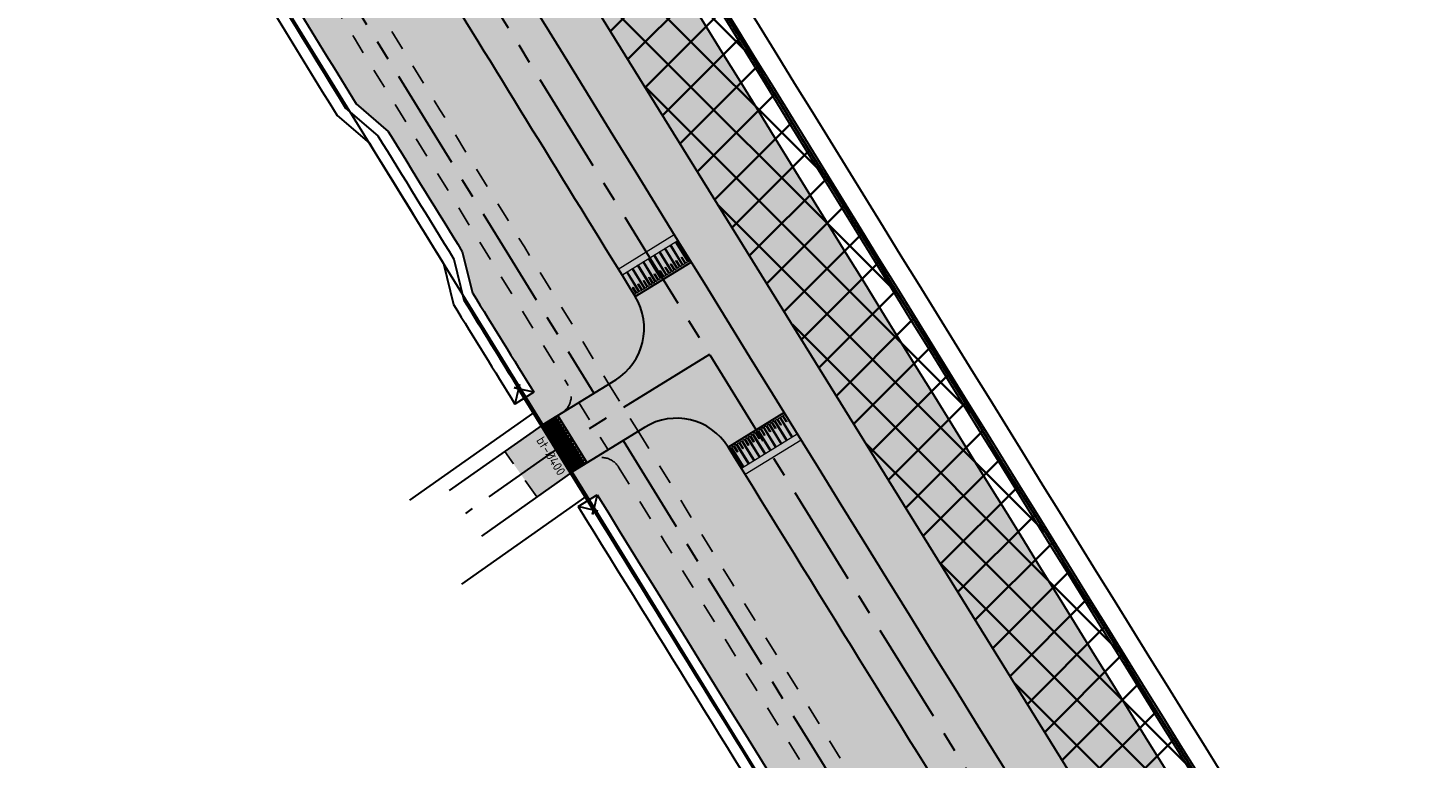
# Model space of a CAD drawing. Header units: metres. Extents: x 149090 to 161988, y 479090 to 487021.
# Tile 14 of 72: x 149891 to 150030, y 485483 to 485555. Entities that reach past the tile are written whole.
import ezdxf
from ezdxf.enums import TextEntityAlignment as Align

# ---------------------------------------------------------------- set-up
doc = ezdxf.new("R2010")
doc.units = ezdxf.units.M
doc.linetypes.add('AM-AS', pattern=[16, 10, -2, 2, -2])
doc.linetypes.add('XX-HIDDEN', pattern=[4, 2, -2])
doc.layers.get('0').update_dxf_attribs({"lineweight": 25})
for name, color, linetype, lineweight, true_color in [('B-WE-KG-GRENS_PERCEEL-GV', 1, 'Continuous', 30, 0xff0000), ('IRP-V-verharding-rijbaan', 7, 'Continuous', 0, 0xffb061), ('N-WE-GR-STADSLANDBOUW-A', 7, 'Continuous', 35, 0xffff9e), ('N-WE-KG-GRENS_POLDERWEG-G', 7, 'KG-PERCEEL', 35, 0x0000e6), ('N-WE-KW-KUNSTWERK_DUIKER-HOLD-S', 1, 'Continuous', 35, 0xff0000), ('N-WE-KW-KUNSTWERK_DUIKER-S', 5, 'Continuous', 35, 0x0000ff)]:
    doc.layers.add(name, color=color, linetype=linetype, lineweight=lineweight, true_color=true_color)
for name, color, linetype, lineweight in [('N-WE-AM-AS_FIETSPAD-G', 3, 'AM-AS', 30), ('N-WE-AM-AS_KAVELWEG-G', 170, 'AM-AS', 30), ('N-WE-AM-AS_WEG-G', 10, 'AM-AS', 30), ('N-WE-KG-GRENS_PERCEEL-G', 150, 'KG-PERCEEL', 35), ('N-WE-VH-KANTOPSLUITING_VOORKANTBAND-G', 190, 'Continuous', 30), ('N-WE-VH-KANTVERHARDING-G', 7, 'Continuous', 30), ('N-WE-VH-MATERIAALGRENS-G', 7, 'XX-HIDDEN', 25), ('N-WE-VH-VERHARDING_ASFALT-A', 252, 'Continuous', 18), ('N-WE-VH-VERHARDING_TEGEL-A', 252, 'Continuous', 18), ('VRK-ontwerp', 2, 'Continuous', 0)]:
    doc.layers.add(name, color=color, linetype=linetype, lineweight=lineweight)
doc.styles.add('NLCS-ISO-M2000-T25', font='NLCS-ISO.ttf')
doc.styles.get("Standard").update_dxf_attribs({"font": 'NLCS-ISO.ttf'})
doc.linetypes.add('KG-PERCEEL', pattern='A,5.5,-2,["P",Standard,S=1.8,R=0,X=-0.5,Y=-0.9],-2,5.5,-2,[5,NLCS.shx,S=0.75,R=0,X=0,Y=0],-2', length=19)
pattern_1 = [(32.14854755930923, (149518.8827389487, 486268.9530654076), (-0.1995435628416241, 0.3175017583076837), []), (122.1485475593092, (149518.8827389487, 486268.9530654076), (-0.6350035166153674, -0.3990871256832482), [0.3749999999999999, -0.3749999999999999]), (122.1485475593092, (149519.200240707, 486269.1526089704), (-0.6350035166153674, -0.3990871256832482), [-0.3749999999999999, 0.3749999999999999])]

# ---------------------------------------------------------------- blocks, each defined once
blk = doc.blocks.new('*U33')
at = {"layer": 'VRK-ontwerp', "transparency": 33554607}
blk.add_hatch(color=9, dxfattribs=at).paths.add_polyline_path([(0, -5.551115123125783e-17), (1.909938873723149e-11, -0.6999999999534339), (6.500000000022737, -0.7000000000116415), (6.500000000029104, 5.820766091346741e-11)])
at = {"layer": 'VRK-ontwerp'}
blk.add_hatch(color=7, dxfattribs=at).paths.add_polyline_path([(6.5, -3.199999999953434), (6.50000000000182, -2.999999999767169), (6.299999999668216, -2.999999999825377), (6.2999999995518, -0.7000000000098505), (6.194999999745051, -0.7000000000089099), (6.194999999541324, -2.999999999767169), (5.984999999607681, -2.999999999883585), (5.984999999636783, -2.299999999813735), (5.879999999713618, -2.299999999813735), (5.879999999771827, -2.999999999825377), (5.669999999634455, -2.999999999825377), (5.669999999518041, -0.7000000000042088), (5.564999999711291, -0.7000000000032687), (5.564999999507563, -2.999999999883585), (5.35499999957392, -3), (5.354999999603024, -2.299999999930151), (5.249999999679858, -2.299999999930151), (5.249999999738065, -2.999999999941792), (5.039999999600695, -2.999999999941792), (5.03999999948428, -0.6999999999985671), (4.93499999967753, -0.699999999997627), (4.934999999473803, -2.999999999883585), (4.72499999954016, -3), (4.724999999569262, -2.299999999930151), (4.619999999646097, -2.299999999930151), (4.619999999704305, -2.999999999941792), (4.409999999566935, -2.999999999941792), (4.409999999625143, -0.6999999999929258), (4.304999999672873, -0.6999999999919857), (4.304999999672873, -2.999999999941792), (4.094999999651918, -3), (4.094999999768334, -2.299999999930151), (3.989999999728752, -2.299999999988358), (3.989999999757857, -3), (3.77999999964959, -2.999999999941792), (3.779999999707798, -0.6999999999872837), (3.674999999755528, -0.6999999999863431), (3.67499999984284, -2.999999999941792), (3.464999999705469, -2.999999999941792), (3.464999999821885, -2.299999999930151), (3.359999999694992, -2.300000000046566), (3.359999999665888, -2.999999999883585), (3.149999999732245, -2.999999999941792), (3.149999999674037, -0.699999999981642), (3.044999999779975, -0.6999999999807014), (3.044999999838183, -2.999999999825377), (2.834999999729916, -2.999999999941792), (2.83499999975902, -2.299999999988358), (2.729999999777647, -2.299999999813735), (2.729999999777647, -3), (2.519999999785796, -3), (2.51999999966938, -0.6999999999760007), (2.414999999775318, -0.6999999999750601), (2.414999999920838, -2.999999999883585), (2.204999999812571, -3.000000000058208), (2.204999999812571, -2.299999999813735), (2.099999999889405, -2.299999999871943), (2.099999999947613, -3.000000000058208), (1.889999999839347, -3.000000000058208), (1.889999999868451, -0.699999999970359), (1.784999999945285, -0.6999999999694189), (1.785000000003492, -3.000000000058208), (1.574999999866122, -3.000000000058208), (1.57499999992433, -2.299999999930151), (1.469999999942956, -2.299999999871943), (1.469999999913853, -3), (1.259999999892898, -2.999999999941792), (1.259999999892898, -0.6999999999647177), (1.154999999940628, -0.6999999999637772), (1.155000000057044, -3), (0.9449999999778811, -3), (0.9449999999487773, -2.299999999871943), (0.8399999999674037, -2.300000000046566), (0.8400000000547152, -3), (0.6300000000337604, -2.999999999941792), (0.6299999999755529, -0.6999999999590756), (0.5250000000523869, -0.699999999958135), (0.5249999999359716, -3), (0.3150000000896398, -3), (0.315000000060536, -2.299999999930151), (0.2099999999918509, -2.299999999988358), (0.2100000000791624, -3), (8.185452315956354e-11, -2.999999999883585), (8.731171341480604e-11, -3.199999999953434)])
at = {"layer": 'VRK-ontwerp', "true_color": 0x636466, "transparency": 33554602}
for points in [[(0.5250000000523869, -0.6999999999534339), (2.91038304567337e-11, -0.6999999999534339), (8.731149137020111e-11, -2.999999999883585), (0.2100000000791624, -3), (0.2099999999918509, -2.299999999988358), (0.315000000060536, -2.299999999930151), (0.3150000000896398, -3), (0.5249999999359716, -3)], [(1.154999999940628, -0.6999999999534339), (0.6299999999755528, -0.6999999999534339), (0.6300000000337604, -2.999999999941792), (0.8400000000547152, -3), (0.8399999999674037, -2.300000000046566), (0.9449999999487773, -2.299999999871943), (0.9449999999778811, -3), (1.155000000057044, -3)], [(1.784999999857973, -0.6999999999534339), (1.259999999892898, -0.6999999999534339), (1.259999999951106, -2.999999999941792), (1.46999999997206, -3), (1.469999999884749, -2.300000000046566), (1.574999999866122, -2.299999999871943), (1.574999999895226, -3), (1.784999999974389, -3)], [(2.414999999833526, -0.6999999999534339), (1.889999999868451, -0.6999999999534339), (1.889999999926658, -2.999999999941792), (2.099999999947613, -3), (2.099999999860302, -2.300000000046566), (2.204999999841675, -2.299999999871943), (2.204999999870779, -3), (2.414999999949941, -3)], [(3.044999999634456, -0.6999999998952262), (2.51999999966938, -0.6999999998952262), (2.519999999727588, -2.999999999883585), (2.729999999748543, -2.999999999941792), (2.729999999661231, -2.299999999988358), (2.834999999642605, -2.299999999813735), (2.834999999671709, -2.999999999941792), (3.044999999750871, -2.999999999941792)], [(3.674999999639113, -0.6999999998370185), (3.149999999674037, -0.6999999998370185), (3.149999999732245, -2.999999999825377), (3.3599999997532, -2.999999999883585), (3.359999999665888, -2.299999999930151), (3.464999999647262, -2.299999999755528), (3.464999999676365, -2.999999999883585), (3.674999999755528, -2.999999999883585)], [(4.304999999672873, -0.7000000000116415), (3.779999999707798, -0.7000000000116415), (3.779999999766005, -3), (3.98999999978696, -3.000000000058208), (3.989999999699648, -2.300000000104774), (4.094999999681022, -2.299999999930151), (4.094999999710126, -3.000000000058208), (4.304999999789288, -3.000000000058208)], [(4.934999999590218, -0.7000000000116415), (4.409999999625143, -0.7000000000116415), (4.40999999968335, -3), (4.619999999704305, -3.000000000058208), (4.619999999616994, -2.300000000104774), (4.724999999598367, -2.299999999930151), (4.724999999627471, -3.000000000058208), (4.934999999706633, -3.000000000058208)], [(5.564999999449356, -0.6999999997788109), (5.03999999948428, -0.6999999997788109), (5.039999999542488, -2.999999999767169), (5.249999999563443, -2.999999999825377), (5.249999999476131, -2.299999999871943), (5.354999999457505, -2.29999999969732), (5.354999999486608, -2.999999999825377), (5.564999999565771, -2.999999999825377)], [(6.194999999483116, -0.6999999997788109), (5.669999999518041, -0.6999999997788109), (5.669999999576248, -2.999999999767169), (5.879999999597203, -2.999999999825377), (5.879999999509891, -2.299999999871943), (5.984999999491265, -2.29999999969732), (5.984999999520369, -2.999999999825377), (6.194999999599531, -2.999999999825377)], [(6.299999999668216, -2.999999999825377), (6.500000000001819, -2.999999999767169), (6.500000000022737, -0.7000000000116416), (6.299999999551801, -0.7000000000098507)]]:
    blk.add_hatch(color=251, dxfattribs=at).paths.add_polyline_path(points)
at = {"layer": 'N-WE-VH-KANTVERHARDING-G', "lineweight": 5}
for p, q in [((0, 0), (8.731149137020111e-11, -3.199999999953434)), ((0, 0), (6.500000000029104, 5.820766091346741e-11)), ((6.500000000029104, 5.820766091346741e-11), (6.5, -3.199999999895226)), ((2.91038304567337e-11, -0.6999999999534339), (6.5, -0.7000000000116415)), ((0.5249999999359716, -0.7000000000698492), (0.6299999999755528, -0.7000000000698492)), ((0.5250000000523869, -0.7000000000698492), (0.5249999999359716, -3.000000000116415)), ((0.6299999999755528, -0.7000000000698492), (0.6300000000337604, -2.999999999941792)), ((1.154999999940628, -0.7000000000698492), (1.259999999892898, -0.7000000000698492)), ((1.154999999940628, -0.7000000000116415), (1.155000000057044, -2.999999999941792)), ((1.259999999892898, -0.7000000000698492), (1.259999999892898, -2.999999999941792)), ((1.784999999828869, -0.7000000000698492), (1.889999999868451, -0.7000000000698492)), ((1.784999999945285, -0.7000000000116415), (1.785000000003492, -2.999999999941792)), ((1.889999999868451, -0.7000000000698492), (1.889999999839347, -3.000000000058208)), ((2.414999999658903, -0.7000000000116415), (2.51999999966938, -0.7000000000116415)), ((2.414999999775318, -0.7000000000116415), (2.414999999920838, -2.999999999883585)), ((2.51999999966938, -0.7000000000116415), (2.519999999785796, -3)), ((3.044999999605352, -0.7000000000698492), (3.149999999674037, -0.6999999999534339)), ((3.044999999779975, -0.7000000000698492), (3.044999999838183, -2.999999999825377)), ((3.149999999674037, -0.6999999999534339), (3.149999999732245, -2.999999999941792)), ((3.674999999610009, -0.7000000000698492), (3.779999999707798, -0.7000000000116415)), ((3.674999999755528, -0.7000000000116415), (3.674999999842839, -3)), ((3.779999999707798, -0.7000000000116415), (3.77999999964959, -3)), ((4.304999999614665, -0.7000000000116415), (4.409999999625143, -0.6999999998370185)), ((4.304999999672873, -0.7000000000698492), (4.304999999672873, -2.999999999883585)), ((4.409999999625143, -0.6999999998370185), (4.409999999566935, -2.999999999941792)), ((4.934999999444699, -0.7000000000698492), (5.03999999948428, -0.6999999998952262)), ((4.93499999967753, -0.7000000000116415), (4.934999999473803, -2.999999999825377)), ((5.03999999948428, -0.6999999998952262), (5.039999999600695, -2.999999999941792)), ((5.56499999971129, -0.7000000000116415), (5.564999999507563, -2.999999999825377)), ((5.669999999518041, -0.6999999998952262), (5.669999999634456, -2.999999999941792)), ((6.19499999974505, -0.6999999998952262), (6.194999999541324, -2.999999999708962)), ((6.299999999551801, -0.6999999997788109), (6.299999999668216, -2.999999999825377)), ((0.2100000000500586, -2.299999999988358), (0.3150000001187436, -2.299999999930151)), ((0.2099999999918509, -2.300000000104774), (0.2100000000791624, -3)), ((0.315000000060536, -2.299999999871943), (0.3150000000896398, -3)), ((0.8399999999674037, -2.300000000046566), (0.9450000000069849, -2.299999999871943)), ((0.8399999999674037, -2.300000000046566), (0.8400000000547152, -3.000000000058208)), ((0.9449999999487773, -2.299999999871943), (0.9449999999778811, -3)), ((1.469999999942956, -2.299999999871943), (1.57499999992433, -2.299999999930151)), ((1.469999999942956, -2.299999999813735), (1.469999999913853, -2.999999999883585)), ((1.57499999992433, -2.299999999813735), (1.574999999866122, -3.000000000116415)), ((2.099999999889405, -2.299999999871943), (2.204999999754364, -2.299999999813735)), ((2.099999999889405, -2.299999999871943), (2.099999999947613, -3.000000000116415)), ((2.204999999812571, -2.299999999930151), (2.204999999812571, -2.999999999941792)), ((2.729999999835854, -2.299999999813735), (2.83499999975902, -2.299999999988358)), ((2.729999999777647, -2.299999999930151), (2.729999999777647, -3.000000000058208)), ((2.83499999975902, -2.299999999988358), (2.834999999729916, -2.999999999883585)), ((3.359999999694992, -2.300000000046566), (3.464999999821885, -2.299999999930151)), ((3.359999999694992, -2.300000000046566), (3.359999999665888, -2.999999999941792)), ((3.464999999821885, -2.299999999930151), (3.464999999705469, -2.999999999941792)), ((3.989999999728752, -2.299999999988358), (4.094999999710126, -2.299999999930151)), ((3.989999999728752, -2.299999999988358), (3.989999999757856, -3)), ((4.094999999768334, -2.299999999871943), (4.094999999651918, -2.999999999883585)), ((4.619999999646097, -2.299999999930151), (4.724999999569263, -2.299999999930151)), ((4.619999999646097, -2.299999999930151), (4.619999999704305, -2.999999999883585)), ((4.724999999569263, -2.299999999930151), (4.724999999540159, -2.999999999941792)), ((5.249999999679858, -2.299999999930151), (5.354999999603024, -2.299999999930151)), ((5.249999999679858, -2.299999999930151), (5.249999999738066, -2.999999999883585)), ((5.354999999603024, -2.299999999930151), (5.35499999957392, -2.999999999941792)), ((5.879999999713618, -2.299999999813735), (5.984999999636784, -2.299999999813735)), ((5.879999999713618, -2.299999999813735), (5.879999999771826, -2.999999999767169)), ((5.984999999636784, -2.299999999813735), (5.98499999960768, -2.999999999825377)), ((0.2100000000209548, -3), (1.455191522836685e-10, -2.999999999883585)), ((8.731149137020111e-11, -3.199999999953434), (6.5, -3.199999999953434)), ((0.5250000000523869, -3), (0.3150000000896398, -3)), ((0.8399999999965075, -3), (0.6300000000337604, -2.999999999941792)), ((1.154999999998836, -3), (0.9449999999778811, -3)), ((1.259999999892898, -2.999999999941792), (1.46999999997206, -3)), ((1.57499999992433, -3.000000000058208), (1.785000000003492, -3.000000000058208)), ((1.889999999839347, -3.000000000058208), (2.099999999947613, -3.000000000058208)), ((2.204999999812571, -3.000000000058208), (2.414999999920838, -2.999999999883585)), ((2.519999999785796, -3), (2.729999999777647, -3)), ((2.834999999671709, -2.999999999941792), (3.04499999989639, -2.999999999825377)), ((3.149999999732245, -2.999999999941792), (3.359999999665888, -2.999999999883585)), ((3.464999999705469, -2.999999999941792), (3.674999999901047, -2.999999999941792)), ((3.779999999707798, -2.999999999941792), (3.989999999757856, -3)), ((4.094999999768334, -3), (4.304999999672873, -2.999999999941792)), ((4.409999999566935, -2.999999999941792), (4.619999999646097, -2.999999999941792)), ((4.724999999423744, -3), (4.934999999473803, -2.999999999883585)), ((5.039999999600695, -2.999999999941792), (5.249999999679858, -2.999999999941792)), ((5.354999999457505, -3), (5.564999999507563, -2.999999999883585)), ((5.669999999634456, -2.999999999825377), (5.879999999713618, -2.999999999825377)), ((5.984999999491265, -2.999999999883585), (6.194999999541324, -2.999999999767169)), ((6.299999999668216, -2.999999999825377), (6.500000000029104, -2.999999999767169))]:
    blk.add_line(p, q, dxfattribs=at)
blk = doc.blocks.new('*U411')
at = {"layer": 'N-WE-KW-KUNSTWERK_DUIKER-S', "color": 0}
for points in [[(-0.8493030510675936, 0.7750000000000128), (2.842170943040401e-14, 1.4210854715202e-14), (-0.8493030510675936, -0.7749999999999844)], [(2.842170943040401e-14, 1.4210854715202e-14), (35.24012946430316, 1.4210854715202e-14)], [(36.08943251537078, 0.7750000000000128), (35.24012946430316, 1.4210854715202e-14), (36.08943251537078, -0.7749999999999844)]]:
    blk.add_lwpolyline(points, dxfattribs=at)
at = {"color": 0, "style": 'NLCS-ISO-M2000-T25'}
blk.add_attdef('DUIKERNR', text='', height=7, dxfattribs=at).set_placement((0.8493030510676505, 1.4210854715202e-14), align=Align.BOTTOM_CENTER)

msp = doc.modelspace()

# ---------------------------------------------------------------- hatches: boundary and pattern name
at = {"layer": 'IRP-V-verharding-rijbaan', "transparency": 33554610}
h = msp.add_hatch(color=256, dxfattribs=at)
h.dxf.hatch_style = 1
edge = h.paths.add_edge_path()
edge.add_line((149956.8232265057, 485531.6750778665), (149951.2909349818, 485528.2627838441))
edge.add_arc((149946.1842043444, 485525.1129739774), 5.999999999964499, -58.3011040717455, 31.666109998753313, ccw=False)
edge.add_line((149949.3369358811, 485520.0080465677), (149943.6569115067, 485516.5001432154))
edge.add_line((149943.6569115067, 485516.5001432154), (149946.5469154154, 485511.8206264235))
edge.add_line((149946.5469154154, 485511.8206264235), (149952.2238517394, 485515.326622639))
edge.add_arc((149955.3765832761, 485510.2216952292), 6.000000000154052, 31.70791561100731, 121.69889592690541, ccw=False)
edge.add_line((149960.4810143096, 485513.3752303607), (149966.0108145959, 485516.7915600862))
edge.add_arc((170359.7015858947, 498116.0841905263), 23971.75000000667, 211.6661099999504, 211.707915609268, ccw=False)
h = msp.add_hatch(color=256, dxfattribs=at)
h.dxf.hatch_style = 1
h.paths.add_polyline_path([(149942.0940254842, 485515.534926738), (149938.4020850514, 485512.9330797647), (149941.5704048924, 485508.437331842), (149945.055, 485510.893), (149945.0579782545, 485510.9010797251), (149942.1679743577, 485515.5805964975)])
at = {"layer": 'N-WE-GR-STADSLANDBOUW-A', "transparency": 33554559}
h = msp.add_hatch(color=256, dxfattribs=at)
h.dxf.hatch_style = 1
edge = h.paths.add_edge_path()
edge.add_arc((149754.7924484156, 485877.0118196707), 5.999999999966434, 210.7098109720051, 300.7416838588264)
edge.add_line((149757.8594584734, 485871.8549359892), (149758.4329236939, 485872.1959992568))
edge.add_line((149758.4329236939, 485872.1959992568), (149757.235, 485874.43))
edge.add_line((149757.235, 485874.43), (149755.7672698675, 485876.6829598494))
edge.add_line((149755.7672698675, 485876.6829598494), (149753.1594951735, 485874.8656594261))
edge.add_line((149753.1594951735, 485874.8656594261), (149750.7553245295, 485878.9144591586))
edge.add_line((149750.7553245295, 485878.9144591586), (149753.2020759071, 485880.6195459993))
edge.add_line((149753.2020759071, 485880.6195459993), (149740.66, 485898.7199999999))
edge.add_line((149740.66, 485898.7199999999), (149695.49, 485975.1799999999))
edge.add_line((149695.49, 485975.1799999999), (149652.475663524, 486048.8864263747))
edge.add_line((149652.475663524, 486048.8864263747), (149642.0145812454, 486066.8486994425))
edge.add_line((149642.0145812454, 486066.8486994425), (149641.870673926, 486066.7653591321))
edge.add_line((149641.870673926, 486066.7653591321), (149640.0012624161, 486059.6928308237))
edge.add_line((149640.0012624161, 486059.6928308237), (149707.6572881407, 485944.8942574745))
edge.add_arc((170359.7015859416, 498116.0841905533), 23971.75000006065, 210.5127810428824, 210.7098109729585)
edge = h.paths.add_edge_path()
edge.add_arc((149768.0825159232, 485854.6651396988), 5.99999999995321, 120.7416838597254, 210.7719701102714)
edge.add_arc((170359.7015859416, 498116.0841905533), 23971.75000006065, 210.7719701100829, 211.8257929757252)
edge.add_line((149991.9750877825, 485474.8613319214), (150006.5564436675, 485451.3358987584))
edge.add_line((150006.5564436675, 485451.3358987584), (150016.7337705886, 485434.1115313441))
edge.add_line((150016.7337705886, 485434.1115313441), (150020.1265922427, 485436.2302031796))
edge.add_line((150020.1265922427, 485436.2302031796), (150016.7567468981, 485441.6373252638))
edge.add_line((150016.7567468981, 485441.6373252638), (150019.7300225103, 485443.7340587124))
edge.add_line((150019.7300225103, 485443.7340587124), (150018.57, 485445.5))
edge.add_line((150018.57, 485445.5), (150009.9997693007, 485456.7367685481))
edge.add_line((150009.9997693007, 485456.7367685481), (150006.855, 485460.86))
edge.add_line((150006.855, 485460.86), (149969.8824999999, 485520.5625000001))
edge.add_line((149969.8824999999, 485520.5625000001), (149951.39625, 485550.4137500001))
edge.add_arc((150828.4954097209, 486114.2324719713), 1042.686188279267, 210.8043150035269, 212.73380547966, ccw=False)
edge.add_line((149932.91, 485580.265), (149838.515, 485735.74))
edge.add_line((149838.515, 485735.74), (149794.757, 485808.5690000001))
edge.add_arc((149836.404995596, 485838.386583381), 51.22151711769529, 213.6710071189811, 215.6004975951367, ccw=False)
edge.add_arc((149766.4195739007, 485854.1729516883), 51.96830640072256, 299.83431520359, 301.76380567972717, ccw=False)
edge.add_arc((150295.3657124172, 486119.6614538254), 591.2318564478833, 209.7584078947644, 211.6878983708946, ccw=False)
edge.add_arc((150285.1942125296, 486136.7764538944), 591.2318565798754, 209.7584078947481, 211.6878983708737, ccw=False)
edge.add_line((149771.9304731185, 485843.3221268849), (149773.4348964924, 485844.2189097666))
edge.add_line((149773.4348964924, 485844.2189097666), (149765.0554132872, 485859.8457579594))
edge.add_line((149765.0554132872, 485859.8457579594), (149765.0155058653, 485859.8220233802))
h = msp.add_hatch(color=256, dxfattribs=at)
h.dxf.hatch_style = 1
edge = h.paths.add_edge_path()
edge.add_line((149932.91, 485580.2650000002), (150006.855, 485460.8600000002))
edge.add_line((150006.855, 485460.8600000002), (150009.9997693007, 485456.7367685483))
edge.add_line((150009.9997693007, 485456.7367685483), (150018.57, 485445.5))
edge.add_line((150018.57, 485445.5), (150019.7300225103, 485443.7340587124))
edge.add_line((150019.7300225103, 485443.7340587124), (150024.942384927, 485447.4097807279))
edge.add_arc((170359.7015869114, 498116.0841911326), 23958.25000119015, 210.9013897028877, 211.9231486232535, ccw=False)
edge.add_line((149802.2664856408, 485812.0358664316), (149802.2666284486, 485812.0358220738))
edge.add_line((149802.2666284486, 485812.0358220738), (149801.0153138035, 485814.2001702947))
edge.add_line((149801.0153138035, 485814.2001702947), (149795.2798621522, 485810.8842276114))
edge.add_line((149795.2798621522, 485810.8842276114), (149793.8706352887, 485810.044191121))
edge.add_line((149793.8706352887, 485810.044191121), (149794.757, 485808.5690000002))
edge.add_line((149794.757, 485808.5690000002), (149838.5150000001, 485735.7400000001))
edge.add_line((149838.5150000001, 485735.7400000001), (149932.91, 485580.2650000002))
h = msp.add_hatch(color=256, dxfattribs=at)
h.dxf.hatch_style = 1
edge = h.paths.add_edge_path()
edge.add_arc((170359.7015703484, 498116.0841809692), 23984.9999817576, 211.4774905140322, 211.6804439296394)
edge.add_line((149948.696537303, 485519.6125453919), (149949.3369358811, 485520.0080465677))
edge.add_arc((149946.1842043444, 485525.1129739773), 5.99999999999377, 301.6988959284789, 391.6661099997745)
edge.add_arc((170359.7015961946, 498116.0841968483), 23978.25001209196, 211.4917378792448, 211.6661099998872, ccw=False)
edge.add_arc((149907.9598450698, 485587.2970253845), 6.000000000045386, 31.49173787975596, 125.1740873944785)
edge.add_line((149904.5034688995, 485592.2014584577), (149904.2053921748, 485591.9913902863))
h = msp.add_hatch(color=256, dxfattribs=at)
h.dxf.hatch_style = 1
h.paths.add_polyline_path([(149934.1989866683, 485532.6930126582), (149935.2117302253, 485528.6189096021, 0.0001203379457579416), (149941.2730949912, 485518.7890036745), (149940.489709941, 485518.3051960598), (149941.377, 485516.8650000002), (149942.1679743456, 485515.5805965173), (149944.0176390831, 485516.7229235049, 0.4140948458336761), (149944.6687968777, 485519.4747866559, -0.0008401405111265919), (149902.4524762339, 485588.1517547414, 0.4332099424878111), (149899.5947628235, 485588.7420709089), (149898.3690793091, 485587.8782762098), (149897.9248968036, 485587.5652406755), (149899.231, 485585.4270000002), (149899.5966110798, 485584.8285478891), (149900.3510352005, 485585.3602247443, 0.0004652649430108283), (149923.7068772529, 485547.3058755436), (149926.8670709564, 485544.6020326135, 0.0001457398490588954)])
h = msp.add_hatch(color=256, dxfattribs=at)
h.dxf.hatch_style = 1
edge = h.paths.add_edge_path()
edge.add_arc((170359.7015846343, 498116.0841897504), 23984.99999852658, 211.6935824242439, 212.0323914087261)
edge.add_line((150026.4567437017, 485394.4734753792), (150027.3404955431, 485395.0962818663))
edge.add_arc((150024.2561754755, 485400.283388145), 6.034824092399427, 300.7362606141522, 391.5914806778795)
edge.add_line((150029.3966678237, 485403.4447866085), (150012.0664438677, 485431.2018816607))
edge.add_line((150012.0664438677, 485431.2018816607), (150001.0807232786, 485447.9163735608))
edge.add_line((150001.0807232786, 485447.9163735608), (149986.4523277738, 485471.4336327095))
edge.add_arc((157724.7459755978, 490292.1954705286), 9117.068239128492, 211.6118430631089, 211.9218655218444, ccw=False)
edge.add_arc((149955.3765832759, 485510.2216952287), 6.000000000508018, 31.7079156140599, 121.6988959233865)
edge.add_line((149952.2238517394, 485515.326622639), (149951.5855707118, 485514.9324292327))
h = msp.add_hatch(color=256, dxfattribs=at)
h.dxf.hatch_style = 1
h.paths.add_polyline_path([(150019.2312226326, 485393.2962309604), (150018.1663985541, 485392.5458174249), (150019.069, 485391.1130000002), (150019.8742551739, 485389.8345978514), (150022.0439813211, 485391.3636690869, 0.3982254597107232), (150022.5874445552, 485394.0591688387, -0.001439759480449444), (149949.658529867, 485511.3916238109, 0.4142163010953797), (149946.9059670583, 485512.0423716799), (149945.6791658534, 485511.2847164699), (149945.1259745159, 485510.9430732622), (149945.0549764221, 485510.8930382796), (149946.5, 485508.5470000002), (149946.7304724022, 485508.172916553), (149947.5239133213, 485508.6629345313, 0.001415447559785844)])
at = {"layer": 'N-WE-KG-GRENS_POLDERWEG-G', "true_color": 0xf27172, "transparency": 33554559}
h = msp.add_hatch(dxfattribs=at)
h.set_pattern_fill('ANSI37', color=11)
h.set_pattern_definition([(45, (0, 0), (-2.245064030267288, 2.245064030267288), []), (135, (0, 0), (-2.245064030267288, -2.245064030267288), [])])
h.paths.add_polyline_path([(150006.855, 485460.86), (150018.57, 485445.5), (150020.764, 485442.16), (150027.7825256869, 485447.106199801, -0.004494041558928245), (149803.3415908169, 485814.620872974), (149794.757, 485808.5690000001), (149838.515, 485735.74), (149932.91, 485580.265)])
at = {"layer": 'N-WE-VH-VERHARDING_ASFALT-A', "transparency": 33554585}
h = msp.add_hatch(color=256, dxfattribs=at)
h.dxf.hatch_style = 1
edge = h.paths.add_edge_path()
edge.add_line((149920.2903907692, 485591.0980308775), (149914.7477400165, 485587.7025894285))
edge.add_arc((170459.2884660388, 498177.3906886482), 24095.19454328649, 211.4999540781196, 211.6582613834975)
edge.add_line((149949.6112181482, 485530.9864856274), (149955.143509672, 485534.3987796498))
edge.add_arc((170459.3483453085, 498177.4274990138), 24088.76483218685, 211.4999565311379, 211.6582590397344, ccw=False)
h = msp.add_hatch(color=256, dxfattribs=at)
h.dxf.hatch_style = 1
h.paths.add_polyline_path([(149967.7053683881, 485514.0481970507), (149962.1627176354, 485510.6527556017), (149986.4523277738, 485471.4336327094), (149999.0472346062, 485451.1855003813), (150001.0807232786, 485447.9163735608), (150012.0685801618, 485431.1986313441), (150028.4676341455, 485404.9307786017), (150033.1309859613, 485407.8467946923), (150016.7398175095, 485434.1012973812), (150006.5564436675, 485451.3358987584)])
at = {"layer": 'N-WE-VH-VERHARDING_TEGEL-A'}
h = msp.add_hatch(dxfattribs=at)
h.set_pattern_fill('AVH-TEGEL_150X300_HALFST', color=256, scale=2.5, angle=92.11425861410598, pattern_type=2)
h.set_pattern_definition(pattern_1)
edge = h.paths.add_edge_path()
edge.add_arc((149942.9667285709, 485518.4245659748), 2.00000000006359, 310.5034216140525, 391.6756716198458)
edge.add_arc((170359.7015837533, 498116.0841891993), 23988.49999748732, 211.4831256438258, 211.6756716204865, ccw=False)
edge.add_arc((149900.7468882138, 485587.1072598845), 2.000000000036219, 31.48312564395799, 125.1740873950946)
edge.add_line((149899.5947628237, 485588.7420709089), (149904.2053921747, 485591.9913902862))
edge.add_arc((170359.7015867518, 498116.0841910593), 23985.00000101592, 211.4774905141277, 211.680443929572)
edge.add_line((149948.6965373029, 485519.6125453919), (149944.2780991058, 485516.8837799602))
edge.add_line((149944.2780991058, 485516.8837799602), (149944.2657154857, 485516.9038316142))
h = msp.add_hatch(dxfattribs=at)
h.set_pattern_fill('AVH-TEGEL_150X300_HALFST', color=256, scale=2.5, angle=92.11425861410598, pattern_type=2)
h.set_pattern_definition(pattern_1)
h.paths.add_polyline_path([(150022.5874445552, 485394.0591688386, -0.3982254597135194), (150022.0439813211, 485391.3636690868), (150026.4567437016, 485394.4734753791, -0.00147833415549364), (149951.5855707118, 485514.9324292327), (149947.1681030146, 485512.204263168), (149947.1806474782, 485512.183951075, -0.3696081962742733), (149949.658529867, 485511.3916238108, 0.001439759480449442)])
at = {"layer": 'VRK-ontwerp', "true_color": 0x636466, "transparency": 33554602}
for points in [[(149942.1679743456, 485515.5805965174), (149942.2494199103, 485515.4487192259), (149943.5681928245, 485516.263174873), (149943.4867472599, 485516.3950521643)], [(149942.3045927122, 485515.3593829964), (149942.5804567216, 485514.9127018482), (149943.899229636, 485515.7271574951), (149943.7888840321, 485515.9058299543), (149943.1933091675, 485515.5380112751), (149943.1381363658, 485515.6273475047), (149943.7337112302, 485515.9951661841), (149943.6233656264, 485516.1738386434)], [(149942.6356295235, 485514.8233656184), (149942.911493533, 485514.3766844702), (149944.2302664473, 485515.191140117), (149944.1199208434, 485515.3698125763), (149943.5243459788, 485515.0019938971), (149943.4691731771, 485515.091330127), (149944.0647480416, 485515.459148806), (149943.9544024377, 485515.6378212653)], [(149942.9666663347, 485514.2873482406), (149943.2425303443, 485513.8406670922), (149944.5613032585, 485514.6551227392), (149944.4509576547, 485514.8337951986), (149943.8553827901, 485514.4659765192), (149943.8002099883, 485514.555312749), (149944.3957848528, 485514.9231314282), (149944.285439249, 485515.1018038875)], [(149943.2977031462, 485513.7513308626), (149943.5735671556, 485513.3046497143), (149944.8923400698, 485514.1191053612), (149944.781994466, 485514.2977778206), (149944.1864196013, 485513.9299591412), (149944.1312467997, 485514.019295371), (149944.7268216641, 485514.3871140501), (149944.6164760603, 485514.5657865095)], [(149943.6287399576, 485513.2153134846), (149943.904603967, 485512.7686323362), (149945.2233768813, 485513.5830879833), (149945.1130312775, 485513.7617604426), (149944.5174564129, 485513.3939417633), (149944.4622836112, 485513.483277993), (149945.0578584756, 485513.8510966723), (149944.9475128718, 485514.0297691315)], [(149943.9597767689, 485512.6792961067), (149944.2356407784, 485512.2326149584), (149945.5544136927, 485513.0470706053), (149945.4440680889, 485513.2257430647), (149944.8484932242, 485512.8579243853), (149944.7933204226, 485512.9472606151), (149945.388895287, 485513.3150792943), (149945.2785496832, 485513.4937517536)], [(149944.2908135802, 485512.1432787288), (149944.5666775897, 485511.6965975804), (149945.8854505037, 485512.5110532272), (149945.7751048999, 485512.6897256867), (149945.1795300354, 485512.3219070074), (149945.1243572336, 485512.411243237), (149945.7199320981, 485512.7790619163), (149945.6095864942, 485512.9577343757)], [(149944.6218503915, 485511.6072613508), (149944.897714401, 485511.1605802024), (149946.2164873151, 485511.9750358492), (149946.1061417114, 485512.1537083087), (149945.5105668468, 485511.7858896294), (149945.455394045, 485511.875225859), (149946.0509689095, 485512.2430445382), (149945.9406233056, 485512.4217169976)], [(149944.952887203, 485511.0712439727), (149945.0579782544, 485510.9010797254), (149946.3767511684, 485511.7155353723), (149946.2716601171, 485511.8856996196)]]:
    msp.add_hatch(color=251, dxfattribs=at).paths.add_polyline_path(points)
at = {"layer": 'VRK-ontwerp'}
msp.add_hatch(color=7, dxfattribs=at).paths.add_polyline_path([(149944.5666775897, 485511.6965975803), (149944.6218503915, 485511.6072613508), (149945.9406233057, 485512.4217169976), (149946.0509689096, 485512.2430445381), (149945.4553940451, 485511.8752258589), (149945.5105668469, 485511.7858896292), (149946.1061417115, 485512.1537083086), (149946.2164873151, 485511.9750358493), (149944.8977144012, 485511.1605802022), (149944.952887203, 485511.0712439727), (149946.2716601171, 485511.8856996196), (149946.3767511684, 485511.7155353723), (149946.5469154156, 485511.8206264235), (149943.6569115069, 485516.5001432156), (149943.4867472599, 485516.3950521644), (149943.5681928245, 485516.263174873), (149942.2494199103, 485515.4487192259), (149942.3045927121, 485515.3593829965), (149943.6233656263, 485516.1738386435), (149943.7337112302, 485515.9951661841), (149943.1381363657, 485515.6273475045), (149943.1933091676, 485515.5380112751), (149943.7888840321, 485515.9058299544), (149943.899229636, 485515.7271574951), (149942.5804567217, 485514.9127018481), (149942.6356295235, 485514.8233656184), (149943.9544024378, 485515.6378212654), (149944.0647480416, 485515.4591488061), (149943.469173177, 485515.0913301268), (149943.5243459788, 485515.001993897), (149944.1199208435, 485515.3698125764), (149944.2302664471, 485515.191140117), (149942.911493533, 485514.3766844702), (149942.9666663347, 485514.2873482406), (149944.2854392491, 485515.1018038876), (149944.3957848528, 485514.9231314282), (149943.8002099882, 485514.5553127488), (149943.8553827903, 485514.4659765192), (149944.4509576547, 485514.8337951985), (149944.5613032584, 485514.6551227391), (149943.2425303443, 485513.8406670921), (149943.2977031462, 485513.7513308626), (149944.6164760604, 485514.5657865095), (149944.7268216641, 485514.3871140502), (149944.1312467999, 485514.019295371), (149944.1864196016, 485513.9299591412), (149944.7819944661, 485514.2977778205), (149944.8923400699, 485514.1191053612), (149943.5735671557, 485513.3046497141), (149943.6287399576, 485513.2153134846), (149944.9475128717, 485514.0297691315), (149945.0578584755, 485513.8510966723), (149944.4622836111, 485513.4832779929), (149944.5174564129, 485513.3939417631), (149945.1130312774, 485513.7617604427), (149945.2233768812, 485513.5830879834), (149943.9046039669, 485512.7686323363), (149943.959776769, 485512.6792961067), (149945.2785496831, 485513.4937517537), (149945.3888952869, 485513.3150792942), (149944.7933204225, 485512.947260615), (149944.8484932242, 485512.8579243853), (149945.4440680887, 485513.2257430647), (149945.5544136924, 485513.0470706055), (149944.2356407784, 485512.2326149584), (149944.2908135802, 485512.1432787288), (149945.6095864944, 485512.9577343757), (149945.7199320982, 485512.7790619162), (149945.1243572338, 485512.4112432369), (149945.1795300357, 485512.3219070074), (149945.7751049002, 485512.6897256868), (149945.8854505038, 485512.5110532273)])

# ---------------------------------------------------------------- linework, layer by layer
at = {"layer": 'B-WE-KG-GRENS_PERCEEL-GV'}
for p, q in [((149941.3769999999, 485516.865), (149928.9817185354, 485508.129617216)), ((149946.5, 485508.547), (149934.1133864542, 485499.8177250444))]:
    msp.add_line(p, q, dxfattribs=at)
at = {"layer": 'B-WE-KG-GRENS_PERCEEL-GV', "flags": 128}
msp.add_lwpolyline([(150362.0493528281, 484907.066834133), (150309.435, 484987.11), (150306.47, 484992.185), (150303.96, 484996.955), (150301.031, 485002.498), (150295.664, 485011.561), (150293.215, 485015.165), (150284.78, 485026.26), (150277.29, 485036.67), (150243.976, 485087.737), (150217.15, 485128.86), (150149.555, 485234.37), (150089.195, 485329.245), (150032.94, 485418.83), (150029.255, 485425.885), (150026.55, 485431.345), (150023.135, 485438.55), (150020.764, 485442.16), (150018.57, 485445.5), (150006.855, 485460.86), (149932.91, 485580.265), (149838.515, 485735.74), (149794.757, 485808.569), (149770.365, 485849.165)], dxfattribs=at)
at = {"layer": 'B-WE-KG-GRENS_PERCEEL-GV'}
msp.add_lwpolyline([(149917.384, 485555.809), (149941.377, 485516.865), (149943.61, 485513.239), (149946.5, 485508.547), (149980.935, 485452.655), (149983.26, 485448.945), (149984.97, 485445.25), (149987.895, 485436.725), (149995.613, 485424.435), (150003.275, 485412.235), (150008.36, 485407.02), (150012.195, 485402.025), (150019.069, 485391.113), (150024.139, 485383.064), (150043.427, 485352.445), (150065.865, 485316.825), (150067.282, 485314.591), (150070.098, 485310.153), (150096.917, 485267.887), (150115.578, 485238.478)], dxfattribs=at)
at = {"layer": 'N-WE-AM-AS_FIETSPAD-G', "flags": 128}
for points in [[(149902.7719503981, 485590.9811789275, 0.0008843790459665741), (149947.2076000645, 485518.6929986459, 0.0007611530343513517)], [(149950.0966335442, 485514.0128825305, 0.001479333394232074), (150025.0241215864, 485393.4638635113, 0.0013599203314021)]]:
    msp.add_lwpolyline(points, format="xyb", dxfattribs=at)
at = {"layer": 'N-WE-AM-AS_KAVELWEG-G', "flags": 128}
msp.add_lwpolyline([(149958.6491324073, 485522.526957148), (149943.61, 485513.239), (149934.4996835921, 485506.8186230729)], dxfattribs=at)
at = {"layer": 'N-WE-AM-AS_WEG-G', "flags": 128}
msp.add_lwpolyline([(149989.2138758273, 485473.1472115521, -0.005729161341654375), (149704.857361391, 485943.2441331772), (149633.9921754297, 486063.4880015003, -0.0034920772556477), (149619.9765091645, 486087.6540250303), (149568.0385956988, 486178.6648899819), (149491.311227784, 486313.1143442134), (149442.0289332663, 486399.4717650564, -0.003431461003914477), (149428.5866771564, 486423.406743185), (149383.9823662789, 486504.1206252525)], format="xyb", dxfattribs=at)
at = {"layer": 'N-WE-KG-GRENS_PERCEEL-G', "flags": 128}
msp.add_lwpolyline([(150027.782525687, 485447.106199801, -0.004494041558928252), (149803.341590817, 485814.620872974)], format="xyb", dxfattribs=at)
at = {"layer": 'N-WE-VH-KANTOPSLUITING_VOORKANTBAND-G', "lineweight": 5}
for p, q in [((149942.1679743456, 485515.5805965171), (149943.6569115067, 485516.5001432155)), ((149942.2494199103, 485515.4487192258), (149943.5681928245, 485516.2631748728)), ((149942.3045927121, 485515.3593829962), (149943.6233656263, 485516.1738386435)), ((149943.5681928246, 485516.263174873), (149943.4867472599, 485516.3950521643)), ((149943.6233656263, 485516.1738386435), (149943.7337112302, 485515.9951661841)), ((149943.6569115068, 485516.5001432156), (149946.5469154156, 485511.8206264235)), ((149942.5804567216, 485514.9127018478), (149943.8992296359, 485515.727157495)), ((149942.6356295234, 485514.8233656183), (149943.9544024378, 485515.6378212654)), ((149942.9114935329, 485514.37668447), (149944.2302664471, 485515.191140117)), ((149942.9666663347, 485514.2873482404), (149944.2854392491, 485515.1018038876)), ((149943.1381363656, 485515.6273475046), (149943.73371123, 485515.995166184)), ((149943.1381363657, 485515.6273475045), (149943.1933091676, 485515.5380112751)), ((149943.1933091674, 485515.538011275), (149943.7888840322, 485515.9058299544)), ((149943.469173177, 485515.0913301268), (149944.0647480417, 485515.4591488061)), ((149943.469173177, 485515.0913301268), (149943.5243459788, 485515.0019938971)), ((149943.5243459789, 485515.0019938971), (149944.1199208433, 485515.3698125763)), ((149943.7888840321, 485515.9058299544), (149943.899229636, 485515.7271574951)), ((149943.8002099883, 485514.5553127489), (149944.3957848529, 485514.9231314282)), ((149943.8553827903, 485514.4659765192), (149944.4509576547, 485514.8337951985)), ((149943.9544024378, 485515.6378212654), (149944.0647480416, 485515.4591488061)), ((149944.1199208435, 485515.3698125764), (149944.2302664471, 485515.191140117)), ((149944.2854392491, 485515.1018038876), (149944.3957848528, 485514.9231314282)), ((149944.4509576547, 485514.8337951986), (149944.5613032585, 485514.655122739)), ((149943.2425303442, 485513.8406670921), (149944.5613032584, 485514.6551227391)), ((149943.297703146, 485513.7513308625), (149944.6164760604, 485514.5657865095)), ((149943.5735671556, 485513.3046497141), (149944.8923400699, 485514.1191053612)), ((149943.6287399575, 485513.2153134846), (149944.9475128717, 485514.0297691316)), ((149943.8002099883, 485514.5553127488), (149943.8553827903, 485514.4659765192)), ((149943.9046039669, 485512.7686323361), (149945.2233768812, 485513.5830879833)), ((149943.9597767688, 485512.6792961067), (149945.2785496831, 485513.4937517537)), ((149944.1312467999, 485514.019295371), (149944.7268216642, 485514.3871140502)), ((149944.1312467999, 485514.019295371), (149944.1864196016, 485513.9299591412)), ((149944.1864196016, 485513.9299591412), (149944.7819944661, 485514.2977778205)), ((149944.4622836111, 485513.4832779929), (149945.0578584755, 485513.8510966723)), ((149944.4622836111, 485513.4832779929), (149944.5174564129, 485513.3939417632)), ((149944.5174564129, 485513.3939417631), (149945.1130312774, 485513.7617604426)), ((149944.6164760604, 485514.5657865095), (149944.7268216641, 485514.3871140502)), ((149944.7819944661, 485514.2977778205), (149944.8923400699, 485514.1191053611)), ((149944.7933204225, 485512.947260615), (149945.3888952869, 485513.3150792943)), ((149944.9475128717, 485514.0297691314), (149945.0578584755, 485513.8510966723)), ((149945.1130312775, 485513.7617604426), (149945.2233768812, 485513.5830879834)), ((149945.2785496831, 485513.4937517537), (149945.3888952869, 485513.3150792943)), ((149944.2356407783, 485512.2326149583), (149945.5544136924, 485513.0470706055)), ((149944.2908135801, 485512.1432787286), (149945.6095864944, 485512.9577343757)), ((149944.5666775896, 485511.6965975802), (149945.8854505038, 485512.5110532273)), ((149944.6218503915, 485511.6072613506), (149945.9406233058, 485512.4217169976)), ((149944.7933204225, 485512.947260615), (149944.8484932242, 485512.8579243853)), ((149944.8484932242, 485512.8579243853), (149945.4440680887, 485513.2257430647)), ((149944.897714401, 485511.1605802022), (149946.216487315, 485511.9750358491)), ((149945.1243572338, 485512.4112432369), (149945.7199320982, 485512.7790619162)), ((149945.1243572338, 485512.4112432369), (149945.1795300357, 485512.3219070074)), ((149945.1795300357, 485512.3219070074), (149945.7751049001, 485512.6897256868)), ((149945.4440680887, 485513.2257430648), (149945.5544136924, 485513.0470706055)), ((149945.4553940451, 485511.8752258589), (149946.0509689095, 485512.243044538)), ((149945.5105668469, 485511.7858896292), (149946.1061417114, 485512.1537083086)), ((149945.6095864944, 485512.9577343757), (149945.7199320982, 485512.7790619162)), ((149945.7751049, 485512.6897256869), (149945.8854505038, 485512.5110532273)), ((149945.9406233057, 485512.4217169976), (149946.0509689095, 485512.2430445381)), ((149946.1061417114, 485512.1537083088), (149946.2164873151, 485511.9750358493)), ((149944.9528872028, 485511.0712439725), (149946.2716601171, 485511.8856996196)), ((149945.0579782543, 485510.9010797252), (149946.5469154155, 485511.8206264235)), ((149945.4553940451, 485511.8752258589), (149945.5105668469, 485511.7858896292)), ((149946.2716601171, 485511.8856996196), (149946.3767511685, 485511.7155353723))]:
    msp.add_line(p, q, dxfattribs=at)
at = {"layer": 'N-WE-VH-KANTVERHARDING-G'}
for p, q in [((149951.2909349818, 485528.2627838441), (149956.8232265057, 485531.6750778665)), ((149946.5469154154, 485511.8206264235), (149943.6569115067, 485516.5001432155)), ((149960.4810143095, 485513.3752303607), (149966.0108145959, 485516.7915600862)), ((149945.0579782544, 485510.9010797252), (149942.1679743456, 485515.5805965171))]:
    msp.add_line(p, q, dxfattribs=at)
for points in [[(150028.6259256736, 485450.0073882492, -0.004459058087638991), (149805.9581581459, 485814.63020455)], [(150024.942384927, 485447.4097807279, -0.004458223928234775), (149802.2699277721, 485812.0301153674)], [(150027.7480445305, 485446.6888121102, -0.004456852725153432), (149805.1297737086, 485811.1464954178, -0.004456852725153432)], [(150028.1573246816, 485446.9774336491, -0.00445694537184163), (149805.5395740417, 485811.4353920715, -0.00445694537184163)]]:
    msp.add_lwpolyline(points, format="xyb", dxfattribs=at)
at = {"layer": 'N-WE-VH-KANTVERHARDING-G', "flags": 128}
for points in [[(149913.0761380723, 485590.4312790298, 0.0007608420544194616), (149951.2909349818, 485528.2627838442)], [(149900.3510352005, 485585.3602247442, 0.0004652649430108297), (149923.7068772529, 485547.3058755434), (149926.8670709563, 485544.6020326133, 0.000145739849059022), (149934.1989866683, 485532.693012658), (149935.2117302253, 485528.6189096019, 0.0001203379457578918), (149941.2730949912, 485518.7890036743)], [(149898.549011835, 485584.0902572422, 0.0004634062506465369), (149921.8137656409, 485546.1845071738), (149925.0060762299, 485543.4429862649, 0.0001456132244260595), (149932.3322941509, 485531.5432276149), (149933.3385528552, 485527.4651302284, 0.000120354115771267), (149939.4012880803, 485517.6330019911)], [(149900.0257613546, 485583.7852682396, 0.0004508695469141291), (149922.6607481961, 485546.9070925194), (149925.8529873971, 485544.1656329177, 0.0001491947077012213), (149933.3590559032, 485531.9737484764), (149934.3652921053, 485527.8957422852, 0.0001070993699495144), (149939.7599143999, 485519.1467351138, 0.0001070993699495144)], [(149960.4810143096, 485513.3752303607, 0.0005143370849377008), (149986.4523277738, 485471.4336327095, 0.0005143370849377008)], [(149947.5239133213, 485508.6629345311, 0.001415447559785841), (150019.2312226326, 485393.2962309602, 0.00135992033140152)], [(149945.652106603, 485507.5069329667, 0.000983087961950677), (149995.3911598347, 485427.3294260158, 0.000983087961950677)], [(149947.1660335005, 485507.1491266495, 0.0009824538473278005), (149996.8742967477, 485427.0292251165)]]:
    msp.add_lwpolyline(points, format="xyb", dxfattribs=at)
for points in [[(149949.3369358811, 485520.0080465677), (149942.0940254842, 485515.5349267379), (149932.9155236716, 485509.0664970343)], [(149941.2730949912, 485518.7890036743), (149939.7591907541, 485519.1469061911), (149939.4012880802, 485517.633001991)], [(149941.2730949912, 485518.7890036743), (149939.4012880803, 485517.6330019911)], [(149952.2238517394, 485515.326622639), (149945.1259745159, 485510.9430732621), (149936.0838435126, 485504.5707491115)], [(149945.652106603, 485507.5069329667), (149947.5239133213, 485508.6629345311)], [(149947.5239133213, 485508.6629345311), (149947.1660107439, 485507.1490303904), (149945.652106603, 485507.5069329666)]]:
    msp.add_lwpolyline(points, dxfattribs=at)
at = {"layer": 'N-WE-VH-KANTVERHARDING-G'}
for centre, radius, start, end in [((170359.7015858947, 498116.0841905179), 23971.75000000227, 210.5127810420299, 211.8257929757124), ((149946.1842043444, 485525.1129739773), 6, 301.6988959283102, 31.66610999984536), ((149955.3765832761, 485510.2216952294), 6, 31.70791560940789, 121.6988959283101)]:
    msp.add_arc(centre, radius, start, end, dxfattribs=at)
at = {"layer": 'N-WE-VH-MATERIAALGRENS-G'}
for p, q in [((149948.6965645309, 485519.6125012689), (149951.5855979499, 485514.932385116)), ((149945.7183088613, 485517.7740254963), (149948.6073422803, 485513.0939093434))]:
    msp.add_line(p, q, dxfattribs=at)
at = {"layer": 'N-WE-VH-MATERIAALGRENS-G', "flags": 128}
for points in [[(149904.2138260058, 485591.9776153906, 0.0008853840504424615), (149948.6965795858, 485519.6124768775, 0.0008853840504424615)], [(149902.4440544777, 485588.165506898, 0.000840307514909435), (149944.6687436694, 485519.4748728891, 0.000840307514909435)], [(149951.5855828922, 485514.9324095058, 0.001478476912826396), (150026.4640203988, 485394.4618448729, 0.001478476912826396)], [(149949.6585286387, 485511.3916257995, 0.001439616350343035), (150022.5801597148, 485394.0708142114, 0.001439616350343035)]]:
    msp.add_lwpolyline(points, format="xyb", dxfattribs=at)
msp.add_lwpolyline([(149941.5704048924, 485508.437331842), (149938.4020850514, 485512.9330797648)], dxfattribs=at)
at = {"layer": 'N-WE-VH-MATERIAALGRENS-G'}
for centre, start, end in [((149942.9667285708, 485518.4245659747), 301.698895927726, 31.68591199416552), ((149947.9568775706, 485510.3407292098), 31.69836018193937, 121.698895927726)]:
    msp.add_arc(centre, 2, start, end, dxfattribs=at)

# ---------------------------------------------------------------- block references
at = {"layer": 'N-WE-KW-KUNSTWERK_DUIKER-HOLD-S'}
ref = msp.add_blockref('*U411', (149939.7609958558, 485519.1480209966), dxfattribs=dict(at, xscale=0.4000000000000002, yscale=0.4000000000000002, zscale=0.4000000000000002, rotation=301.6641853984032))
ref.add_attrib('DUIKERNR', 'bt-%%c400', dxfattribs={"layer": '0', "height": 0.8999999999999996, "rotation": 301.6641868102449, "style": 'NLCS-ISO-M2000-T25'}).set_placement((149942.3546050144, 485512.1141508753), align=Align.BOTTOM_CENTER)
at = {"layer": 'N-WE-VH-KANTOPSLUITING_VOORKANTBAND-G'}
for p, rotation in [((149949.6110363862, 485530.9863735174), 31.66610999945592), ((149967.6926999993, 485514.0691968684), 211.7079156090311)]:
    msp.add_blockref('*U33', p, dxfattribs=dict(at, rotation=rotation))

doc.saveas('drawing.dxf')
